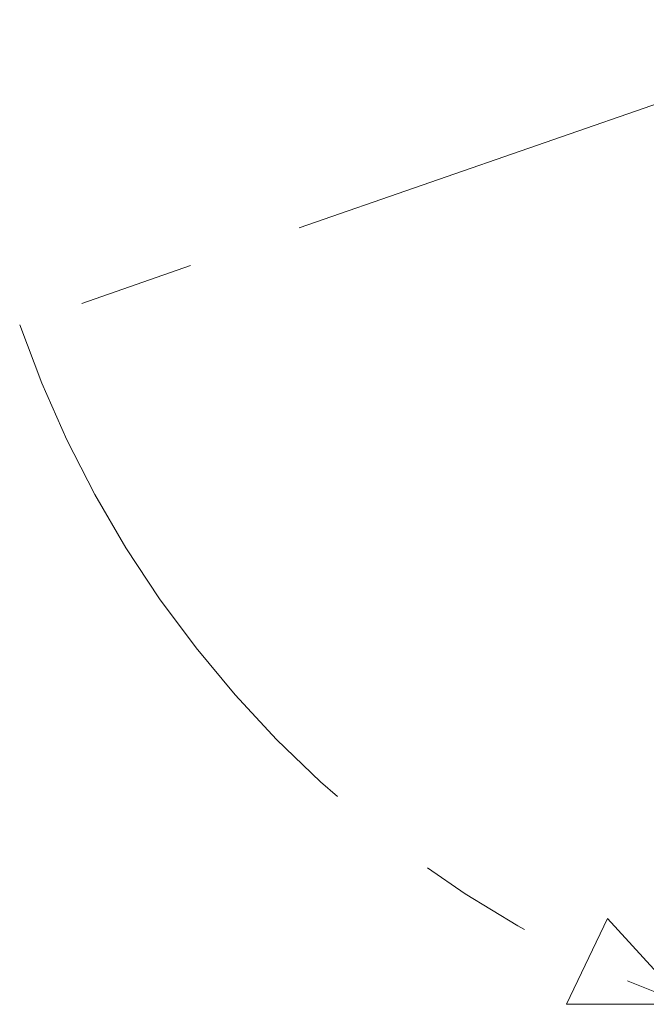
# Model space of a CAD drawing. Header units: millimetres. Extents: x 0 to 1118, y 0 to 864.
# Tile 54 of 256: x 197 to 211, y 383 to 405. Entities that reach past the tile are written whole.
import ezdxf

# ---------------------------------------------------------------- set-up
doc = ezdxf.new("R2010")
doc.units = ezdxf.units.MM
doc.linetypes.add('CENTERX2', pattern=[20.32, 12.7, -2.54, 2.54, -2.54])

msp = doc.modelspace()

# ---------------------------------------------------------------- linework, layer by layer
at = {"color": 7, "linetype": 'CENTERX2', "lineweight": 0}
msp.add_line((234.376, 411.058), (197.011, 398.082), dxfattribs=at)
at = {"color": 7, "linetype": 'Continuous', "lineweight": 0}
for p, q in [((209.998, 384.978), (209.09, 383.08)), ((211.727, 383.08), (209.998, 384.978)), ((209.09, 383.08), (211.727, 383.08))]:
    msp.add_line(p, q, dxfattribs=at)
at = {"color": 7, "linetype": 'CENTERX2', "lineweight": 0}
msp.add_arc((220.24, 406.149), 24.59, 199.1508, 249.745, dxfattribs=at)

doc.saveas('drawing.dxf')
